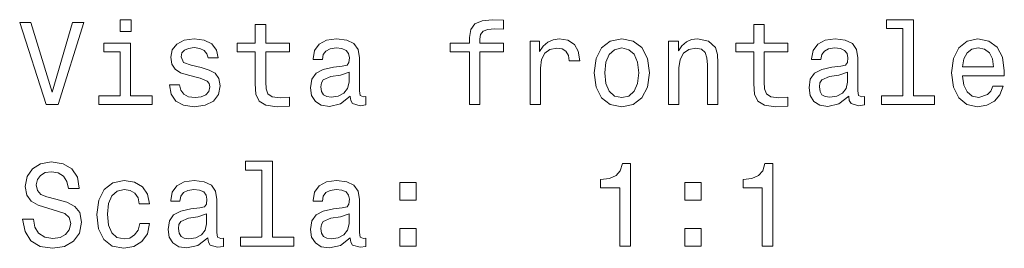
# Model space of a CAD drawing. Extents: x 404 to 1957, y -68 to 2504.
# Tile 5 of 8: x 565 to 685, y 1018 to 1046. Entities that reach past the tile are written whole.
import ezdxf

# ---------------------------------------------------------------- set-up
doc = ezdxf.new("R2010")
doc.units = 0

msp = doc.modelspace()

# ---------------------------------------------------------------- linework, layer by layer
at = {"color": 7, "lineweight": 13}
for points in [[(571.34, 1045.41), (568.84, 1036.9), (566.26, 1045.41), (564.89, 1045.41), (568.12, 1035.4), (569.56, 1035.4), (572.71, 1045.41)], [(578.45, 1045.74), (577.11, 1045.74), (577.11, 1044.3), (578.45, 1044.3)], [(593.58, 1041.8), (593.58, 1037.92), (593.66, 1036.67), (594.07, 1035.8), (594.87, 1035.3), (596.24, 1035.12), (597.74, 1035.2), (597.74, 1036.29), (596.65, 1036.2), (595.65, 1036.32), (595.12, 1036.68), (594.89, 1037.29), (594.85, 1038.14), (594.85, 1041.8), (597.74, 1041.8), (597.74, 1042.88), (594.85, 1042.88), (594.85, 1045.14), (593.58, 1045.14), (593.58, 1042.88), (591.39, 1042.88), (591.39, 1041.8)], [(619.66, 1041.8), (619.66, 1035.4), (620.93, 1035.4), (620.93, 1041.8), (623.81, 1041.8), (623.81, 1042.88), (620.93, 1042.88), (620.93, 1043.35), (621.03, 1043.93), (621.36, 1044.32), (621.92, 1044.55), (622.73, 1044.63), (623.81, 1044.58), (623.81, 1045.67), (622.44, 1045.74), (621.2, 1045.61), (620.34, 1045.22), (619.82, 1044.55), (619.66, 1043.58), (619.66, 1042.88), (617.34, 1042.88), (617.34, 1041.8)], [(654.3, 1041.8), (654.3, 1037.92), (654.38, 1036.67), (654.79, 1035.8), (655.6, 1035.3), (656.96, 1035.12), (658.46, 1035.2), (658.46, 1036.29), (657.37, 1036.2), (656.37, 1036.32), (655.84, 1036.68), (655.61, 1037.29), (655.57, 1038.14), (655.57, 1041.8), (658.46, 1041.8), (658.46, 1042.88), (655.57, 1042.88), (655.57, 1045.14), (654.3, 1045.14), (654.3, 1042.88), (652.11, 1042.88), (652.11, 1041.8)], [(672.47, 1044.68), (672.47, 1036.46), (669.86, 1036.46), (669.86, 1035.4), (676.33, 1035.4), (676.33, 1036.46), (673.74, 1036.46), (673.74, 1045.74), (670.48, 1045.74), (670.48, 1044.68)], [(586.99, 1039.91), (585.77, 1040.2), (584.86, 1040.53), (584.56, 1041.2), (584.64, 1041.68), (584.95, 1042.03), (585.44, 1042.24), (586.14, 1042.33), (586.82, 1042.24), (587.35, 1041.98), (587.7, 1041.59), (587.84, 1041.07), (589.08, 1041.07), (589.08, 1041.1), (588.87, 1042.04), (588.28, 1042.78), (587.35, 1043.24), (586.14, 1043.41), (584.92, 1043.24), (584.02, 1042.76), (583.46, 1042.05), (583.29, 1041.16), (583.42, 1040.3), (583.82, 1039.69), (584.49, 1039.26), (585.45, 1038.96), (586.86, 1038.61), (587.73, 1038.25), (587.96, 1037.96), (588.04, 1037.53), (587.91, 1037), (587.57, 1036.59), (587.01, 1036.33), (586.26, 1036.25), (585.47, 1036.33), (584.89, 1036.64), (584.5, 1037.13), (584.34, 1037.8), (583.12, 1037.8), (583.32, 1036.65), (583.91, 1035.82), (584.85, 1035.31), (586.14, 1035.12), (587.5, 1035.31), (588.49, 1035.82), (589.1, 1036.62), (589.31, 1037.67), (589.15, 1038.58), (588.71, 1039.2), (587.97, 1039.6)], [(605.15, 1036.41), (605.15, 1036.36), (605.22, 1035.87), (605.44, 1035.53), (606.34, 1035.25), (607.05, 1035.37), (607.05, 1036.35), (606.75, 1036.31), (606.34, 1036.49), (606.27, 1037.07), (606.27, 1041.07), (606.1, 1042.1), (605.6, 1042.82), (604.72, 1043.25), (603.48, 1043.41), (602.27, 1043.24), (601.37, 1042.75), (600.81, 1041.98), (600.62, 1040.97), (600.62, 1040.89), (601.76, 1040.89), (601.86, 1041.49), (602.18, 1041.92), (602.7, 1042.18), (603.43, 1042.29), (604.14, 1042.21), (604.64, 1042), (604.95, 1041.62), (605.05, 1041.1), (604.99, 1040.5), (604.76, 1040.2), (604.18, 1040.05), (603.1, 1039.94), (601.86, 1039.68), (600.98, 1039.22), (600.47, 1038.5), (600.31, 1037.43), (600.45, 1036.48), (600.9, 1035.77), (601.62, 1035.33), (602.61, 1035.17), (603.95, 1035.47)], [(627.05, 1035.4), (628.32, 1035.4), (628.32, 1039.82), (628.45, 1040.89), (628.84, 1041.65), (629.47, 1042.11), (630.32, 1042.27), (630.96, 1042.17), (631.43, 1041.88), (631.72, 1041.39), (631.82, 1040.73), (633.1, 1040.73), (632.93, 1041.9), (632.45, 1042.73), (631.66, 1043.24), (630.58, 1043.41), (629.85, 1043.29), (629.21, 1043.01), (628.65, 1042.52), (628.2, 1041.85), (628.2, 1043.14), (627.05, 1043.14)], [(634.87, 1039.26), (635.11, 1037.5), (635.77, 1036.2), (636.82, 1035.4), (638.23, 1035.12), (639.63, 1035.4), (640.68, 1036.19), (641.34, 1037.49), (641.59, 1039.26), (641.34, 1041.02), (640.68, 1042.33), (639.63, 1043.12), (638.23, 1043.41), (636.82, 1043.12), (635.77, 1042.31), (635.11, 1041.02)], [(643.92, 1035.4), (645.19, 1035.4), (645.19, 1039.86), (645.32, 1040.89), (645.74, 1041.64), (646.39, 1042.1), (647.25, 1042.27), (647.94, 1042.13), (648.38, 1041.74), (648.59, 1041.09), (648.66, 1040.22), (648.66, 1035.4), (649.93, 1035.4), (649.93, 1040.48), (649.87, 1041.51), (649.62, 1042.36), (648.77, 1043.14), (647.44, 1043.41), (646.7, 1043.31), (646.09, 1043.03), (645.55, 1042.57), (645.13, 1041.95), (645.13, 1043.14), (643.92, 1043.14)], [(665.87, 1036.41), (665.87, 1036.36), (665.94, 1035.87), (666.16, 1035.53), (667.06, 1035.25), (667.77, 1035.37), (667.77, 1036.35), (667.47, 1036.31), (667.06, 1036.49), (666.99, 1037.07), (666.99, 1041.07), (666.82, 1042.1), (666.32, 1042.82), (665.44, 1043.25), (664.2, 1043.41), (662.99, 1043.24), (662.09, 1042.75), (661.53, 1041.98), (661.34, 1040.97), (661.34, 1040.89), (662.48, 1040.89), (662.58, 1041.49), (662.9, 1041.92), (663.42, 1042.18), (664.15, 1042.29), (664.86, 1042.21), (665.36, 1042), (665.67, 1041.62), (665.77, 1041.1), (665.71, 1040.5), (665.48, 1040.2), (664.9, 1040.05), (663.82, 1039.94), (662.58, 1039.68), (661.7, 1039.22), (661.19, 1038.5), (661.03, 1037.43), (661.17, 1036.48), (661.62, 1035.77), (662.34, 1035.33), (663.33, 1035.17), (664.67, 1035.47)], [(679.73, 1038.9), (684.8, 1038.9), (684.82, 1039.49), (684.59, 1041.15), (683.95, 1042.39), (682.94, 1043.14), (681.6, 1043.41), (680.29, 1043.12), (679.28, 1042.31), (678.64, 1041), (678.4, 1039.27), (678.62, 1037.5), (679.27, 1036.2), (680.26, 1035.4), (681.56, 1035.12), (682.68, 1035.31), (683.61, 1035.8), (684.28, 1036.58), (684.67, 1037.62), (683.42, 1037.62), (683.16, 1037.04), (682.79, 1036.61), (681.72, 1036.26), (680.9, 1036.42), (680.28, 1036.92), (679.87, 1037.75), (679.73, 1038.86)], [(578.4, 1036.46), (578.4, 1042.88), (575.15, 1042.88), (575.15, 1041.8), (577.14, 1041.8), (577.14, 1036.46), (574.54, 1036.46), (574.54, 1035.4), (581.03, 1035.4), (581.03, 1036.46)], [(636.17, 1039.27), (636.3, 1040.57), (636.7, 1041.51), (637.35, 1042.08), (638.23, 1042.29), (639.1, 1042.08), (639.74, 1041.52), (640.15, 1040.57), (640.29, 1039.27), (640.15, 1037.96), (639.74, 1037.01), (639.1, 1036.43), (638.23, 1036.25), (637.35, 1036.43), (636.7, 1037.01), (636.3, 1037.96)], [(679.73, 1039.97), (679.89, 1040.96), (680.28, 1041.69), (680.87, 1042.14), (681.65, 1042.3), (682.41, 1042.14), (683, 1041.69), (683.36, 1040.96), (683.49, 1039.97)], [(605, 1038.11), (604.83, 1037.36), (604.37, 1036.78), (603.68, 1036.41), (602.83, 1036.28), (602.28, 1036.35), (601.89, 1036.58), (601.65, 1036.98), (601.57, 1037.54), (601.63, 1038.05), (601.86, 1038.41), (602.79, 1038.81), (603.95, 1038.99), (605, 1039.33)], [(665.72, 1038.11), (665.55, 1037.36), (665.09, 1036.78), (664.4, 1036.41), (663.55, 1036.28), (663, 1036.35), (662.61, 1036.58), (662.37, 1036.98), (662.3, 1037.54), (662.35, 1038.05), (662.58, 1038.41), (663.51, 1038.81), (664.67, 1038.99), (665.72, 1039.33)], [(566.56, 1021.42), (565.25, 1021.42), (565.54, 1019.89), (566.26, 1018.77), (567.37, 1018.09), (568.87, 1017.85), (570.35, 1018.08), (571.46, 1018.71), (572.17, 1019.71), (572.43, 1021.02), (572.21, 1022.2), (571.6, 1022.96), (570.62, 1023.47), (569.31, 1023.84), (568.19, 1024.11), (567.45, 1024.43), (567.04, 1024.89), (566.91, 1025.61), (567.04, 1026.26), (567.41, 1026.75), (567.99, 1027.08), (568.78, 1027.2), (569.59, 1027.05), (570.22, 1026.67), (570.64, 1026.02), (570.84, 1025.14), (572.15, 1025.14), (572.15, 1025.17), (571.92, 1026.52), (571.24, 1027.53), (570.18, 1028.16), (568.74, 1028.38), (567.44, 1028.16), (566.43, 1027.56), (565.78, 1026.62), (565.55, 1025.41), (565.74, 1024.33), (566.29, 1023.6), (567.15, 1023.11), (568.33, 1022.73), (569.5, 1022.4), (570.38, 1022.08), (570.91, 1021.62), (571.1, 1020.87), (570.93, 1020.11), (570.48, 1019.53), (569.8, 1019.17), (568.92, 1019.06), (567.94, 1019.22), (567.19, 1019.68), (566.72, 1020.43)], [(594.4, 1027.4), (594.4, 1019.19), (591.79, 1019.19), (591.79, 1018.12), (598.26, 1018.12), (598.26, 1019.19), (595.67, 1019.19), (595.67, 1028.47), (592.41, 1028.47), (592.41, 1027.4)], [(637.97, 1018.12), (639.28, 1018.12), (639.28, 1028.19), (638.3, 1028.19), (638.04, 1027.31), (637.53, 1026.72), (636.73, 1026.38), (635.64, 1026.26), (635.64, 1025.24), (637.97, 1025.24)], [(655.32, 1018.12), (656.63, 1018.12), (656.63, 1028.19), (655.65, 1028.19), (655.39, 1027.31), (654.87, 1026.72), (654.08, 1026.38), (652.99, 1026.26), (652.99, 1025.24), (655.32, 1025.24)], [(579.46, 1023.29), (580.71, 1023.29), (580.45, 1024.45), (579.83, 1025.35), (578.87, 1025.92), (577.61, 1026.13), (576.23, 1025.84), (575.18, 1025.04), (574.51, 1023.73), (574.28, 1021.97), (574.5, 1020.22), (575.15, 1018.93), (576.17, 1018.12), (577.57, 1017.85), (578.81, 1018.06), (579.77, 1018.67), (580.44, 1019.62), (580.72, 1020.89), (579.51, 1020.89), (579.3, 1020.08), (578.89, 1019.48), (578.32, 1019.1), (577.61, 1018.99), (576.73, 1019.17), (576.1, 1019.75), (575.71, 1020.69), (575.58, 1022.01), (575.71, 1023.31), (576.11, 1024.24), (576.76, 1024.82), (577.61, 1025.02), (578.36, 1024.89), (578.92, 1024.56), (579.3, 1024.01)], [(587.8, 1019.13), (587.8, 1019.09), (587.87, 1018.6), (588.09, 1018.25), (589, 1017.98), (589.7, 1018.09), (589.7, 1019.07), (589.4, 1019.03), (589, 1019.22), (588.92, 1019.79), (588.92, 1023.8), (588.75, 1024.82), (588.25, 1025.54), (587.37, 1025.97), (586.13, 1026.13), (584.92, 1025.96), (584.02, 1025.47), (583.46, 1024.71), (583.28, 1023.7), (583.28, 1023.61), (584.41, 1023.61), (584.51, 1024.22), (584.83, 1024.65), (585.35, 1024.91), (586.09, 1025.01), (586.79, 1024.94), (587.3, 1024.72), (587.6, 1024.35), (587.7, 1023.83), (587.64, 1023.22), (587.41, 1022.92), (586.83, 1022.77), (585.75, 1022.66), (584.51, 1022.4), (583.64, 1021.94), (583.12, 1021.22), (582.96, 1020.15), (583.1, 1019.2), (583.55, 1018.5), (584.27, 1018.05), (585.26, 1017.89), (586.6, 1018.19)], [(605.15, 1019.13), (605.15, 1019.09), (605.22, 1018.6), (605.44, 1018.25), (606.34, 1017.98), (607.05, 1018.09), (607.05, 1019.07), (606.75, 1019.03), (606.34, 1019.22), (606.27, 1019.79), (606.27, 1023.8), (606.1, 1024.82), (605.6, 1025.54), (604.72, 1025.97), (603.48, 1026.13), (602.27, 1025.96), (601.37, 1025.47), (600.81, 1024.71), (600.62, 1023.7), (600.62, 1023.61), (601.76, 1023.61), (601.86, 1024.22), (602.18, 1024.65), (602.7, 1024.91), (603.43, 1025.01), (604.14, 1024.94), (604.64, 1024.72), (604.95, 1024.35), (605.05, 1023.83), (604.99, 1023.22), (604.76, 1022.92), (604.18, 1022.77), (603.1, 1022.66), (601.86, 1022.4), (600.98, 1021.94), (600.47, 1021.22), (600.31, 1020.15), (600.45, 1019.2), (600.9, 1018.5), (601.62, 1018.05), (602.61, 1017.89), (603.95, 1018.19)], [(611.21, 1023.71), (613.2, 1023.71), (613.2, 1025.86), (611.21, 1025.86)], [(645.91, 1023.71), (647.9, 1023.71), (647.9, 1025.86), (645.91, 1025.86)], [(587.66, 1020.83), (587.48, 1020.08), (587.02, 1019.5), (586.33, 1019.13), (585.48, 1019), (584.93, 1019.07), (584.54, 1019.3), (584.3, 1019.71), (584.23, 1020.27), (584.28, 1020.77), (584.51, 1021.13), (585.44, 1021.54), (586.6, 1021.71), (587.66, 1022.05)], [(605, 1020.83), (604.83, 1020.08), (604.37, 1019.5), (603.68, 1019.13), (602.83, 1019), (602.28, 1019.07), (601.89, 1019.3), (601.65, 1019.71), (601.57, 1020.27), (601.63, 1020.77), (601.86, 1021.13), (602.79, 1021.54), (603.95, 1021.71), (605, 1022.05)], [(611.21, 1018.12), (613.2, 1018.12), (613.2, 1020.27), (611.21, 1020.27)], [(645.91, 1018.12), (647.9, 1018.12), (647.9, 1020.27), (645.91, 1020.27)]]:
    msp.add_lwpolyline(points, close=True, dxfattribs=at)

doc.saveas('drawing.dxf')
